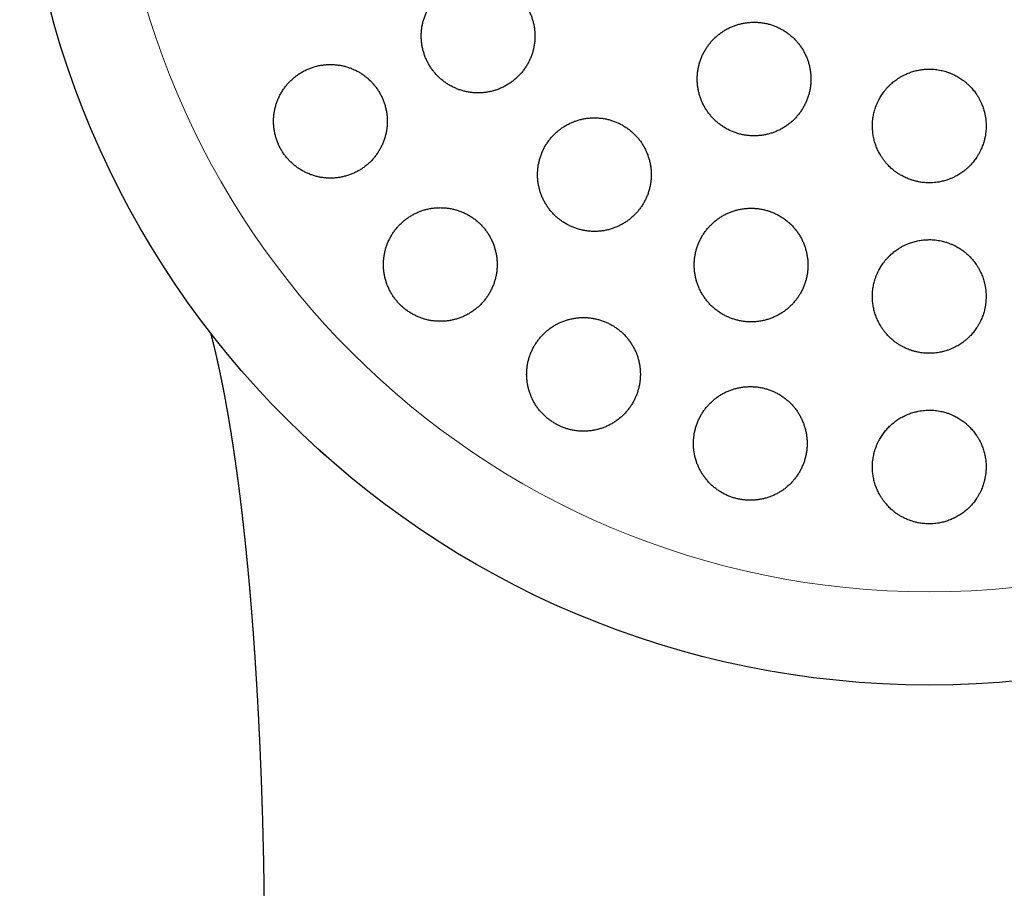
# Model space of a CAD drawing. Header units: millimetres. Extents: x 8 to 303, y 12 to 424.
# Tile 66 of 78: x 149 to 166, y 388 to 404. Entities that reach past the tile are written whole.
import ezdxf

# ---------------------------------------------------------------- set-up
doc = ezdxf.new("R2010")
doc.units = ezdxf.units.MM

msp = doc.modelspace()

# ---------------------------------------------------------------- linework, layer by layer
at = {"color": 7, "linetype": 'Continuous', "lineweight": 30}
msp.add_circle((164.984, 408.075), 16, dxfattribs=at)
at = {"color": 252, "linetype": 'Continuous', "lineweight": 0}
msp.add_arc((164.984, 408.075), 14.361, 90, 0, dxfattribs=at)
at = {"color": 7, "linetype": 'Continuous', "lineweight": 30}
for points, knots in [([(157.047, 404.493), (157.025, 404.492), (156.98, 404.491), (156.912, 404.484), (156.845, 404.473), (156.779, 404.457), (156.714, 404.437), (156.651, 404.412), (156.59, 404.383), (156.531, 404.35), (156.474, 404.313), (156.419, 404.272), (156.368, 404.228), (156.32, 404.18), (156.275, 404.129), (156.233, 404.075), (156.196, 404.018), (156.162, 403.959), (156.133, 403.898), (156.107, 403.835), (156.086, 403.77), (156.069, 403.704), (156.057, 403.638), (156.05, 403.57), (156.047, 403.502), (156.048, 403.435), (156.055, 403.367), (156.065, 403.301), (156.081, 403.235), (156.1, 403.17), (156.124, 403.107), (156.152, 403.046), (156.184, 402.987), (156.22, 402.93), (156.26, 402.876), (156.303, 402.824), (156.349, 402.776), (156.399, 402.731), (156.451, 402.689), (156.506, 402.651), (156.564, 402.617), (156.624, 402.586), (156.685, 402.56), (156.749, 402.538), (156.813, 402.52), (156.879, 402.506), (156.945, 402.497), (157.012, 402.493), (157.08, 402.493), (157.147, 402.497), (157.214, 402.506), (157.28, 402.519), (157.345, 402.537), (157.409, 402.56), (157.471, 402.586), (157.532, 402.617), (157.59, 402.652), (157.645, 402.69), (157.698, 402.733), (157.749, 402.779), (157.796, 402.828), (157.839, 402.88), (157.879, 402.935), (157.914, 402.993), (157.946, 403.053), (157.974, 403.115), (157.998, 403.179), (158.017, 403.244), (158.031, 403.31), (158.042, 403.378), (158.047, 403.445), (158.048, 403.513), (158.044, 403.581), (158.036, 403.648), (158.023, 403.714), (158.006, 403.779), (157.985, 403.843), (157.959, 403.906), (157.929, 403.966), (157.895, 404.024), (157.858, 404.08), (157.817, 404.133), (157.772, 404.183), (157.724, 404.23), (157.673, 404.273), (157.62, 404.314), (157.564, 404.35), (157.505, 404.383), (157.444, 404.411), (157.382, 404.436), (157.318, 404.456), (157.252, 404.472), (157.185, 404.484), (157.116, 404.491), (157.07, 404.492), (157.047, 404.493)], [0, 0, 0, 0, 0.010803, 0.021643, 0.032496, 0.043336, 0.054139, 0.064941, 0.07578, 0.086631, 0.09747, 0.108272, 0.119093, 0.12995, 0.140821, 0.151678, 0.162499, 0.173299, 0.184137, 0.194988, 0.205826, 0.216626, 0.227369, 0.238149, 0.248941, 0.25972, 0.270463, 0.281135, 0.291844, 0.302565, 0.313274, 0.323946, 0.334566, 0.345223, 0.355893, 0.36655, 0.37717, 0.387781, 0.398427, 0.409086, 0.419733, 0.430344, 0.440989, 0.451671, 0.462365, 0.473046, 0.483692, 0.494403, 0.505149, 0.515909, 0.526655, 0.537366, 0.548144, 0.558958, 0.569784, 0.580598, 0.591376, 0.602193, 0.613047, 0.623914, 0.634768, 0.645585, 0.656397, 0.667246, 0.678107, 0.688956, 0.699767, 0.71053, 0.721331, 0.732144, 0.742944, 0.753707, 0.7644, 0.77513, 0.785873, 0.796603, 0.807296, 0.817929, 0.828599, 0.839281, 0.84995, 0.860584, 0.871193, 0.881838, 0.892495, 0.90314, 0.913749, 0.92438, 0.935047, 0.945725, 0.956392, 0.967023, 0.978011, 0.989012, 1, 1, 1, 1]), ([(161.902, 403.737), (161.879, 403.736), (161.834, 403.735), (161.767, 403.728), (161.7, 403.717), (161.635, 403.701), (161.57, 403.681), (161.508, 403.657), (161.446, 403.628), (161.387, 403.595), (161.331, 403.559), (161.277, 403.518), (161.225, 403.474), (161.177, 403.427), (161.132, 403.376), (161.091, 403.323), (161.053, 403.267), (161.019, 403.209), (160.989, 403.148), (160.964, 403.085), (160.942, 403.021), (160.925, 402.955), (160.913, 402.889), (160.905, 402.822), (160.901, 402.754), (160.902, 402.686), (160.908, 402.619), (160.918, 402.552), (160.933, 402.486), (160.952, 402.421), (160.976, 402.357), (161.003, 402.296), (161.035, 402.236), (161.071, 402.179), (161.111, 402.124), (161.154, 402.072), (161.2, 402.023), (161.25, 401.977), (161.302, 401.935), (161.358, 401.897), (161.416, 401.862), (161.476, 401.831), (161.537, 401.805), (161.601, 401.782), (161.666, 401.764), (161.732, 401.751), (161.798, 401.741), (161.865, 401.737), (161.933, 401.737), (162, 401.741), (162.067, 401.75), (162.133, 401.763), (162.197, 401.781), (162.261, 401.803), (162.323, 401.829), (162.383, 401.86), (162.441, 401.894), (162.497, 401.932), (162.55, 401.974), (162.6, 402.02), (162.646, 402.068), (162.69, 402.12), (162.73, 402.175), (162.766, 402.232), (162.798, 402.291), (162.826, 402.353), (162.85, 402.416), (162.869, 402.481), (162.884, 402.547), (162.895, 402.614), (162.901, 402.682), (162.902, 402.749), (162.899, 402.817), (162.891, 402.884), (162.879, 402.951), (162.862, 403.016), (162.841, 403.081), (162.816, 403.143), (162.786, 403.204), (162.753, 403.263), (162.715, 403.319), (162.674, 403.373), (162.63, 403.423), (162.582, 403.471), (162.531, 403.515), (162.477, 403.556), (162.42, 403.593), (162.362, 403.625), (162.301, 403.654), (162.238, 403.679), (162.174, 403.7), (162.108, 403.716), (162.04, 403.728), (161.971, 403.735), (161.925, 403.736), (161.902, 403.737)], [0, 0, 0, 0, 0.010714, 0.021465, 0.032228, 0.042979, 0.053693, 0.064406, 0.075156, 0.085918, 0.096667, 0.10738, 0.118116, 0.128888, 0.139673, 0.150445, 0.161181, 0.171939, 0.182734, 0.193541, 0.204335, 0.215093, 0.225854, 0.236651, 0.247461, 0.258259, 0.26902, 0.279763, 0.290543, 0.301336, 0.312116, 0.322859, 0.333573, 0.344322, 0.355085, 0.365835, 0.376548, 0.387231, 0.397951, 0.408684, 0.419404, 0.430087, 0.440755, 0.451458, 0.462175, 0.472879, 0.483546, 0.494218, 0.504926, 0.515647, 0.526356, 0.537028, 0.547723, 0.558454, 0.569198, 0.579929, 0.590624, 0.601351, 0.612114, 0.622889, 0.633652, 0.644379, 0.655132, 0.665921, 0.676723, 0.687512, 0.698265, 0.709027, 0.719826, 0.730638, 0.741437, 0.752199, 0.762949, 0.773737, 0.784537, 0.795324, 0.806075, 0.816798, 0.827558, 0.83833, 0.84909, 0.859813, 0.870505, 0.881233, 0.891974, 0.902702, 0.913394, 0.924064, 0.934771, 0.945491, 0.956198, 0.966868, 0.977908, 0.988961, 1, 1, 1, 1]), ([(154.449, 402.993), (154.427, 402.992), (154.381, 402.991), (154.313, 402.984), (154.246, 402.973), (154.18, 402.957), (154.115, 402.936), (154.052, 402.911), (153.99, 402.882), (153.931, 402.848), (153.874, 402.811), (153.819, 402.77), (153.768, 402.725), (153.719, 402.677), (153.674, 402.626), (153.633, 402.571), (153.595, 402.514), (153.562, 402.455), (153.532, 402.393), (153.507, 402.329), (153.486, 402.264), (153.47, 402.198), (153.458, 402.131), (153.451, 402.063), (153.449, 401.995), (153.451, 401.927), (153.458, 401.86), (153.469, 401.793), (153.485, 401.728), (153.505, 401.663), (153.529, 401.6), (153.557, 401.539), (153.59, 401.481), (153.626, 401.425), (153.666, 401.371), (153.709, 401.32), (153.755, 401.272), (153.805, 401.227), (153.857, 401.186), (153.912, 401.149), (153.97, 401.115), (154.029, 401.085), (154.09, 401.059), (154.154, 401.037), (154.218, 401.019), (154.283, 401.006), (154.35, 400.997), (154.417, 400.993), (154.484, 400.993), (154.551, 400.997), (154.618, 401.006), (154.684, 401.02), (154.749, 401.038), (154.813, 401.06), (154.875, 401.087), (154.936, 401.118), (154.994, 401.153), (155.05, 401.192), (155.103, 401.235), (155.153, 401.281), (155.2, 401.331), (155.243, 401.383), (155.283, 401.439), (155.319, 401.497), (155.351, 401.558), (155.378, 401.621), (155.402, 401.685), (155.42, 401.75), (155.435, 401.817), (155.444, 401.885), (155.449, 401.953), (155.45, 402.02), (155.446, 402.088), (155.437, 402.155), (155.424, 402.221), (155.406, 402.287), (155.384, 402.35), (155.358, 402.412), (155.328, 402.472), (155.294, 402.53), (155.256, 402.585), (155.215, 402.638), (155.17, 402.687), (155.122, 402.734), (155.071, 402.777), (155.018, 402.817), (154.962, 402.853), (154.903, 402.885), (154.843, 402.913), (154.781, 402.937), (154.717, 402.957), (154.652, 402.973), (154.585, 402.984), (154.517, 402.991), (154.472, 402.992), (154.449, 402.993)], [0, 0, 0, 0, 0.010872, 0.021781, 0.032702, 0.043612, 0.054484, 0.065353, 0.07626, 0.08718, 0.098086, 0.108956, 0.119859, 0.1308, 0.141753, 0.152694, 0.163597, 0.174464, 0.185369, 0.196287, 0.207191, 0.218058, 0.228821, 0.239621, 0.250434, 0.261234, 0.271997, 0.282634, 0.293309, 0.303995, 0.31467, 0.325307, 0.335854, 0.346438, 0.357034, 0.367618, 0.378166, 0.388697, 0.399264, 0.409843, 0.420411, 0.430942, 0.441537, 0.452166, 0.462809, 0.473439, 0.484034, 0.494743, 0.505488, 0.516245, 0.526991, 0.537701, 0.548528, 0.559392, 0.570268, 0.581132, 0.59196, 0.602857, 0.613792, 0.624739, 0.635673, 0.64657, 0.657457, 0.668382, 0.679319, 0.690243, 0.701129, 0.711928, 0.722765, 0.733615, 0.744452, 0.75525, 0.765925, 0.776637, 0.787362, 0.798073, 0.808748, 0.819317, 0.829923, 0.840541, 0.851147, 0.861716, 0.872245, 0.882809, 0.893385, 0.90395, 0.914479, 0.925046, 0.93565, 0.946265, 0.956869, 0.967437, 0.978287, 0.98915, 1, 1, 1, 1]), ([(164.984, 402.911), (164.956, 402.91), (164.901, 402.909), (164.832, 402.9), (164.777, 402.89), (164.735, 402.88), (164.694, 402.868), (164.641, 402.851), (164.584, 402.829), (164.526, 402.801), (164.477, 402.773), (164.433, 402.746), (164.394, 402.719), (164.35, 402.685), (164.304, 402.645), (164.258, 402.6), (164.22, 402.558), (164.188, 402.517), (164.16, 402.479), (164.129, 402.432), (164.099, 402.38), (164.071, 402.321), (164.049, 402.269), (164.032, 402.22), (164.019, 402.175), (164.005, 402.12), (163.994, 402.061), (163.987, 401.996), (163.983, 401.94), (163.983, 401.888), (163.986, 401.84), (163.991, 401.784), (164.002, 401.715), (164.018, 401.647), (164.035, 401.593), (164.05, 401.553), (164.066, 401.513), (164.089, 401.462), (164.118, 401.408), (164.153, 401.353), (164.186, 401.307), (164.218, 401.266), (164.25, 401.231), (164.289, 401.19), (164.334, 401.149), (164.385, 401.109), (164.431, 401.077), (164.476, 401.049), (164.517, 401.026), (164.567, 401.001), (164.623, 400.977), (164.685, 400.956), (164.739, 400.941), (164.79, 400.929), (164.836, 400.921), (164.892, 400.914), (164.953, 400.911), (165.018, 400.911), (165.074, 400.914), (165.125, 400.921), (165.171, 400.928), (165.226, 400.94), (165.285, 400.956), (165.346, 400.978), (165.397, 401), (165.444, 401.023), (165.485, 401.045), (165.533, 401.075), (165.583, 401.109), (165.633, 401.15), (165.675, 401.188), (165.711, 401.224), (165.743, 401.259), (165.778, 401.303), (165.814, 401.352), (165.848, 401.407), (165.875, 401.457), (165.897, 401.503), (165.915, 401.547), (165.935, 401.6), (165.952, 401.658), (165.966, 401.722), (165.975, 401.777), (165.981, 401.829), (165.983, 401.876), (165.984, 401.932), (165.981, 401.993), (165.973, 402.058), (165.963, 402.114), (165.951, 402.164), (165.938, 402.21), (165.92, 402.263), (165.897, 402.32), (165.868, 402.378), (165.84, 402.427), (165.812, 402.471), (165.785, 402.51), (165.75, 402.554), (165.71, 402.6), (165.663, 402.645), (165.62, 402.683), (165.579, 402.714), (165.541, 402.742), (165.493, 402.772), (165.44, 402.802), (165.381, 402.829), (165.329, 402.85), (165.28, 402.867), (165.234, 402.879), (165.189, 402.89), (165.141, 402.899), (165.089, 402.906), (165.036, 402.91), (165.001, 402.911), (164.984, 402.911)], [0, 0, 0, 0, 0.013134, 0.02636, 0.033118, 0.039876, 0.046684, 0.053492, 0.066627, 0.075538, 0.084457, 0.093368, 0.100176, 0.106983, 0.120135, 0.129059, 0.137989, 0.146913, 0.153729, 0.160545, 0.173735, 0.182683, 0.19164, 0.200588, 0.207424, 0.214259, 0.227484, 0.236457, 0.245437, 0.25441, 0.261264, 0.268118, 0.28136, 0.294694, 0.301508, 0.308321, 0.315185, 0.322049, 0.335282, 0.344262, 0.353249, 0.362228, 0.369089, 0.375949, 0.389152, 0.398111, 0.407077, 0.416037, 0.422881, 0.429726, 0.44289, 0.451823, 0.460763, 0.469696, 0.47652, 0.483345, 0.496479, 0.50539, 0.51431, 0.523221, 0.530029, 0.536837, 0.549963, 0.558869, 0.567782, 0.576688, 0.583491, 0.590293, 0.603436, 0.612353, 0.621277, 0.630194, 0.637005, 0.643816, 0.656994, 0.665935, 0.674883, 0.683823, 0.690652, 0.697481, 0.710697, 0.719663, 0.728637, 0.737603, 0.744452, 0.751301, 0.76454, 0.773523, 0.782514, 0.791497, 0.798359, 0.805221, 0.81846, 0.827443, 0.836433, 0.845416, 0.852279, 0.859142, 0.872356, 0.881322, 0.890296, 0.899263, 0.906114, 0.912964, 0.92614, 0.935081, 0.944029, 0.95297, 0.959801, 0.966631, 0.974916, 0.983258, 0.9916, 1, 1, 1, 1]), ([(159.093, 402.055), (159.071, 402.054), (159.026, 402.053), (158.958, 402.046), (158.891, 402.035), (158.826, 402.019), (158.761, 401.999), (158.698, 401.974), (158.637, 401.945), (158.578, 401.913), (158.521, 401.876), (158.467, 401.836), (158.416, 401.791), (158.368, 401.744), (158.323, 401.693), (158.281, 401.639), (158.243, 401.583), (158.209, 401.524), (158.18, 401.463), (158.154, 401.4), (158.133, 401.336), (158.116, 401.27), (158.103, 401.203), (158.096, 401.135), (158.093, 401.067), (158.094, 400.999), (158.1, 400.932), (158.111, 400.865), (158.126, 400.799), (158.145, 400.734), (158.169, 400.67), (158.197, 400.609), (158.23, 400.549), (158.266, 400.492), (158.305, 400.438), (158.349, 400.386), (158.395, 400.337), (158.445, 400.292), (158.498, 400.251), (158.553, 400.212), (158.611, 400.178), (158.671, 400.148), (158.732, 400.121), (158.796, 400.099), (158.86, 400.082), (158.926, 400.068), (158.992, 400.059), (159.059, 400.055), (159.126, 400.055), (159.193, 400.059), (159.26, 400.068), (159.325, 400.081), (159.39, 400.099), (159.454, 400.121), (159.516, 400.148), (159.576, 400.178), (159.634, 400.213), (159.689, 400.251), (159.742, 400.293), (159.792, 400.339), (159.839, 400.388), (159.883, 400.44), (159.922, 400.495), (159.958, 400.552), (159.991, 400.612), (160.019, 400.674), (160.042, 400.738), (160.062, 400.803), (160.076, 400.869), (160.087, 400.936), (160.093, 401.004), (160.094, 401.072), (160.09, 401.14), (160.082, 401.207), (160.07, 401.274), (160.052, 401.34), (160.031, 401.404), (160.005, 401.467), (159.975, 401.527), (159.941, 401.586), (159.904, 401.642), (159.862, 401.695), (159.818, 401.745), (159.77, 401.792), (159.718, 401.836), (159.665, 401.876), (159.608, 401.913), (159.55, 401.945), (159.489, 401.974), (159.426, 401.998), (159.362, 402.019), (159.297, 402.035), (159.23, 402.046), (159.162, 402.053), (159.116, 402.054), (159.093, 402.055)], [0, 0, 0, 0, 0.010749, 0.021534, 0.032333, 0.043119, 0.053868, 0.064615, 0.075398, 0.086193, 0.096976, 0.107723, 0.118515, 0.129343, 0.140184, 0.151013, 0.161804, 0.172625, 0.183482, 0.194352, 0.20521, 0.21603, 0.226832, 0.237672, 0.248524, 0.259364, 0.270166, 0.280911, 0.291693, 0.302488, 0.31327, 0.324015, 0.33469, 0.345401, 0.356125, 0.366836, 0.377511, 0.388133, 0.398791, 0.409462, 0.42012, 0.430742, 0.441352, 0.451998, 0.462656, 0.473303, 0.483913, 0.494556, 0.505236, 0.515928, 0.526607, 0.537251, 0.547959, 0.558703, 0.569459, 0.580204, 0.590912, 0.601687, 0.612499, 0.623323, 0.634135, 0.644911, 0.655727, 0.66658, 0.677446, 0.6883, 0.699116, 0.709929, 0.720779, 0.731641, 0.742491, 0.753304, 0.764069, 0.774872, 0.785687, 0.79649, 0.807255, 0.817951, 0.828684, 0.839429, 0.850162, 0.860857, 0.871492, 0.882164, 0.892848, 0.903519, 0.914154, 0.924763, 0.935408, 0.946066, 0.956711, 0.96732, 0.978209, 0.989111, 1, 1, 1, 1]), ([(156.382, 400.474), (156.36, 400.473), (156.315, 400.472), (156.247, 400.465), (156.18, 400.454), (156.114, 400.438), (156.049, 400.417), (155.986, 400.392), (155.925, 400.363), (155.866, 400.33), (155.809, 400.294), (155.755, 400.253), (155.703, 400.209), (155.655, 400.161), (155.61, 400.109), (155.568, 400.055), (155.531, 399.999), (155.497, 399.939), (155.467, 399.878), (155.442, 399.814), (155.42, 399.749), (155.404, 399.683), (155.392, 399.616), (155.385, 399.548), (155.382, 399.479), (155.384, 399.411), (155.39, 399.343), (155.401, 399.276), (155.417, 399.21), (155.437, 399.145), (155.462, 399.082), (155.49, 399.021), (155.523, 398.962), (155.559, 398.905), (155.599, 398.851), (155.643, 398.8), (155.69, 398.752), (155.739, 398.707), (155.792, 398.666), (155.847, 398.628), (155.905, 398.594), (155.964, 398.564), (156.026, 398.539), (156.089, 398.517), (156.153, 398.5), (156.218, 398.486), (156.284, 398.478), (156.351, 398.473), (156.418, 398.474), (156.485, 398.478), (156.551, 398.487), (156.616, 398.501), (156.681, 398.518), (156.745, 398.541), (156.807, 398.567), (156.867, 398.598), (156.925, 398.632), (156.98, 398.671), (157.033, 398.714), (157.084, 398.76), (157.13, 398.809), (157.174, 398.861), (157.214, 398.916), (157.25, 398.974), (157.282, 399.035), (157.31, 399.097), (157.333, 399.161), (157.352, 399.227), (157.367, 399.294), (157.377, 399.362), (157.382, 399.43), (157.383, 399.498), (157.379, 399.566), (157.37, 399.633), (157.357, 399.7), (157.339, 399.766), (157.318, 399.83), (157.291, 399.893), (157.261, 399.953), (157.227, 400.011), (157.189, 400.067), (157.147, 400.119), (157.102, 400.169), (157.054, 400.216), (157.003, 400.259), (156.949, 400.299), (156.893, 400.335), (156.834, 400.367), (156.774, 400.395), (156.711, 400.419), (156.648, 400.438), (156.583, 400.454), (156.517, 400.465), (156.45, 400.472), (156.405, 400.473), (156.382, 400.474)], [0, 0, 0, 0, 0.010804, 0.021645, 0.032499, 0.043341, 0.054146, 0.064947, 0.075784, 0.086633, 0.097471, 0.108272, 0.119144, 0.130054, 0.140976, 0.151885, 0.162758, 0.17366, 0.1846, 0.195553, 0.206493, 0.217395, 0.228244, 0.23913, 0.25003, 0.260916, 0.271764, 0.282499, 0.293271, 0.304056, 0.314828, 0.325563, 0.336175, 0.346825, 0.357487, 0.368136, 0.378749, 0.389286, 0.399859, 0.410444, 0.421017, 0.431554, 0.442093, 0.452667, 0.463254, 0.473829, 0.484368, 0.494985, 0.505637, 0.516302, 0.526955, 0.537572, 0.548309, 0.559082, 0.569867, 0.580641, 0.591378, 0.602227, 0.613112, 0.62401, 0.634895, 0.645744, 0.656646, 0.667586, 0.678538, 0.689478, 0.70038, 0.711253, 0.722164, 0.733088, 0.743998, 0.75487, 0.765644, 0.776454, 0.787278, 0.798088, 0.808861, 0.819508, 0.830193, 0.840891, 0.851576, 0.862223, 0.872777, 0.883367, 0.893969, 0.904559, 0.915113, 0.925643, 0.936209, 0.946787, 0.957354, 0.967884, 0.978585, 0.989299, 1, 1, 1, 1]), ([(161.849, 400.464), (161.827, 400.463), (161.782, 400.462), (161.715, 400.455), (161.648, 400.444), (161.583, 400.428), (161.519, 400.408), (161.456, 400.384), (161.395, 400.355), (161.336, 400.323), (161.28, 400.286), (161.226, 400.246), (161.174, 400.202), (161.126, 400.155), (161.081, 400.105), (161.04, 400.052), (161.002, 399.996), (160.968, 399.937), (160.938, 399.877), (160.912, 399.814), (160.89, 399.75), (160.873, 399.684), (160.861, 399.618), (160.852, 399.55), (160.849, 399.482), (160.85, 399.414), (160.855, 399.346), (160.866, 399.279), (160.881, 399.213), (160.9, 399.148), (160.924, 399.084), (160.951, 399.022), (160.983, 398.962), (161.019, 398.905), (161.059, 398.85), (161.103, 398.797), (161.149, 398.748), (161.199, 398.703), (161.252, 398.661), (161.307, 398.622), (161.365, 398.588), (161.425, 398.557), (161.487, 398.531), (161.551, 398.509), (161.615, 398.491), (161.681, 398.477), (161.748, 398.468), (161.814, 398.463), (161.881, 398.463), (161.948, 398.468), (162.015, 398.477), (162.08, 398.49), (162.145, 398.508), (162.208, 398.53), (162.27, 398.556), (162.33, 398.586), (162.388, 398.62), (162.443, 398.658), (162.496, 398.7), (162.546, 398.745), (162.593, 398.794), (162.636, 398.845), (162.676, 398.9), (162.712, 398.957), (162.745, 399.016), (162.773, 399.078), (162.797, 399.141), (162.816, 399.206), (162.832, 399.272), (162.842, 399.339), (162.848, 399.407), (162.85, 399.475), (162.847, 399.543), (162.839, 399.61), (162.827, 399.677), (162.81, 399.743), (162.789, 399.808), (162.763, 399.871), (162.734, 399.932), (162.7, 399.991), (162.662, 400.047), (162.621, 400.101), (162.576, 400.152), (162.528, 400.199), (162.477, 400.243), (162.423, 400.284), (162.366, 400.321), (162.307, 400.353), (162.246, 400.382), (162.184, 400.407), (162.12, 400.427), (162.054, 400.443), (161.987, 400.455), (161.918, 400.462), (161.872, 400.463), (161.849, 400.464)], [0, 0, 0, 0, 0.010679, 0.021394, 0.032123, 0.042838, 0.053517, 0.064194, 0.074907, 0.085632, 0.096345, 0.107022, 0.117748, 0.128511, 0.139286, 0.150049, 0.160776, 0.171565, 0.182392, 0.19323, 0.204056, 0.214846, 0.225666, 0.236523, 0.247393, 0.25825, 0.26907, 0.279874, 0.290716, 0.30157, 0.312411, 0.323215, 0.333963, 0.344748, 0.355546, 0.366332, 0.37708, 0.387757, 0.398472, 0.409199, 0.419913, 0.43059, 0.441214, 0.451874, 0.462546, 0.473206, 0.483829, 0.494439, 0.505085, 0.515742, 0.526388, 0.536998, 0.547639, 0.558316, 0.569006, 0.579683, 0.590325, 0.601029, 0.61177, 0.622523, 0.633264, 0.643969, 0.654742, 0.665551, 0.676373, 0.687182, 0.697955, 0.70877, 0.719623, 0.730488, 0.74134, 0.752155, 0.762969, 0.773821, 0.784684, 0.795535, 0.806349, 0.817117, 0.827923, 0.838741, 0.849546, 0.860314, 0.871013, 0.881749, 0.892498, 0.903234, 0.913933, 0.92457, 0.935243, 0.945929, 0.956603, 0.96724, 0.978156, 0.989084, 1, 1, 1, 1]), ([(164.984, 399.911), (164.956, 399.91), (164.901, 399.909), (164.832, 399.9), (164.777, 399.89), (164.736, 399.88), (164.695, 399.869), (164.642, 399.851), (164.585, 399.829), (164.527, 399.801), (164.478, 399.774), (164.434, 399.747), (164.396, 399.72), (164.351, 399.686), (164.305, 399.647), (164.259, 399.601), (164.222, 399.56), (164.19, 399.52), (164.162, 399.482), (164.131, 399.435), (164.101, 399.383), (164.072, 399.324), (164.051, 399.272), (164.033, 399.224), (164.02, 399.178), (164.006, 399.124), (163.994, 399.064), (163.987, 398.999), (163.984, 398.943), (163.983, 398.891), (163.986, 398.843), (163.991, 398.787), (163.999, 398.731), (164.011, 398.677), (164.022, 398.636), (164.034, 398.595), (164.049, 398.555), (164.065, 398.515), (164.089, 398.463), (164.118, 398.409), (164.152, 398.354), (164.185, 398.308), (164.218, 398.267), (164.25, 398.231), (164.289, 398.19), (164.334, 398.149), (164.385, 398.109), (164.432, 398.076), (164.476, 398.049), (164.518, 398.026), (164.568, 398.001), (164.624, 397.977), (164.685, 397.956), (164.74, 397.941), (164.79, 397.929), (164.837, 397.921), (164.893, 397.914), (164.953, 397.911), (165.018, 397.911), (165.074, 397.914), (165.125, 397.921), (165.171, 397.928), (165.226, 397.94), (165.284, 397.956), (165.345, 397.978), (165.396, 398), (165.443, 398.022), (165.484, 398.045), (165.532, 398.074), (165.581, 398.108), (165.632, 398.149), (165.673, 398.186), (165.709, 398.222), (165.741, 398.257), (165.776, 398.301), (165.812, 398.349), (165.846, 398.405), (165.873, 398.454), (165.896, 398.5), (165.914, 398.544), (165.934, 398.596), (165.951, 398.655), (165.965, 398.718), (165.975, 398.774), (165.98, 398.826), (165.983, 398.873), (165.984, 398.929), (165.981, 398.99), (165.974, 399.055), (165.964, 399.111), (165.952, 399.162), (165.939, 399.208), (165.921, 399.261), (165.898, 399.318), (165.869, 399.377), (165.841, 399.426), (165.813, 399.47), (165.785, 399.509), (165.75, 399.554), (165.71, 399.6), (165.663, 399.645), (165.62, 399.683), (165.579, 399.715), (165.54, 399.742), (165.493, 399.772), (165.439, 399.802), (165.38, 399.829), (165.328, 399.85), (165.279, 399.867), (165.233, 399.88), (165.188, 399.89), (165.14, 399.899), (165.088, 399.906), (165.036, 399.91), (165.001, 399.911), (164.984, 399.911)], [0, 0, 0, 0, 0.0130743, 0.0262396, 0.0329673, 0.039695, 0.0464722, 0.0532495, 0.0663237, 0.0751942, 0.0840716, 0.0929421, 0.0997174, 0.1064927, 0.119607, 0.1285036, 0.1374073, 0.146304, 0.1530984, 0.1598928, 0.1730898, 0.1820426, 0.1910025, 0.1999553, 0.2067928, 0.2136302, 0.2269047, 0.2359108, 0.2449241, 0.2539303, 0.2608093, 0.2676883, 0.281001, 0.2877051, 0.2944092, 0.3012595, 0.3081098, 0.3150108, 0.3219117, 0.335206, 0.3442278, 0.3532569, 0.3622787, 0.3691719, 0.3760651, 0.3892918, 0.3982683, 0.4072519, 0.4162284, 0.4230873, 0.4299462, 0.4430864, 0.4520039, 0.4609285, 0.469846, 0.4766594, 0.4834728, 0.4965463, 0.5054175, 0.5142957, 0.5231668, 0.5299439, 0.5367209, 0.5497762, 0.5586339, 0.5674985, 0.5763562, 0.5831218, 0.5898874, 0.6029805, 0.6118629, 0.6207523, 0.6296347, 0.6364184, 0.6432021, 0.6563724, 0.6653069, 0.6742485, 0.6831831, 0.6900065, 0.6968299, 0.7100836, 0.7190753, 0.728074, 0.7370657, 0.7439334, 0.750801, 0.7641078, 0.7731367, 0.7821728, 0.7912017, 0.7980988, 0.804996, 0.818302, 0.8273315, 0.8363682, 0.8453976, 0.8522964, 0.8591951, 0.8724462, 0.8814391, 0.8904393, 0.8994322, 0.9063036, 0.9131751, 0.9263417, 0.9352772, 0.9442199, 0.9531554, 0.9599828, 0.9668103, 0.9750503, 0.9833475, 0.9916448, 1, 1, 1, 1]), ([(158.902, 398.541), (158.879, 398.54), (158.834, 398.539), (158.767, 398.532), (158.7, 398.521), (158.634, 398.505), (158.57, 398.485), (158.507, 398.46), (158.446, 398.432), (158.387, 398.399), (158.331, 398.363), (158.277, 398.322), (158.226, 398.278), (158.177, 398.231), (158.132, 398.18), (158.091, 398.127), (158.053, 398.071), (158.019, 398.012), (157.989, 397.951), (157.963, 397.887), (157.942, 397.823), (157.924, 397.757), (157.912, 397.69), (157.904, 397.622), (157.901, 397.553), (157.902, 397.485), (157.909, 397.417), (157.919, 397.349), (157.935, 397.283), (157.955, 397.217), (157.979, 397.153), (158.007, 397.092), (158.04, 397.032), (158.076, 396.975), (158.116, 396.92), (158.16, 396.869), (158.207, 396.82), (158.257, 396.775), (158.31, 396.734), (158.365, 396.696), (158.423, 396.662), (158.483, 396.632), (158.545, 396.606), (158.608, 396.584), (158.672, 396.567), (158.738, 396.553), (158.804, 396.545), (158.87, 396.54), (158.937, 396.541), (159.003, 396.545), (159.069, 396.554), (159.135, 396.567), (159.199, 396.585), (159.262, 396.607), (159.324, 396.633), (159.384, 396.664), (159.441, 396.698), (159.497, 396.736), (159.549, 396.778), (159.599, 396.823), (159.646, 396.872), (159.69, 396.924), (159.73, 396.978), (159.766, 397.036), (159.798, 397.096), (159.826, 397.158), (159.85, 397.222), (159.87, 397.287), (159.885, 397.354), (159.895, 397.422), (159.901, 397.49), (159.902, 397.558), (159.899, 397.626), (159.89, 397.694), (159.878, 397.761), (159.86, 397.828), (159.839, 397.892), (159.813, 397.955), (159.782, 398.016), (159.748, 398.074), (159.71, 398.131), (159.668, 398.184), (159.623, 398.234), (159.575, 398.281), (159.523, 398.325), (159.469, 398.365), (159.413, 398.401), (159.354, 398.433), (159.293, 398.461), (159.231, 398.485), (159.167, 398.505), (159.102, 398.521), (159.036, 398.532), (158.969, 398.539), (158.924, 398.54), (158.902, 398.541)], [0, 0, 0, 0, 0.0107134, 0.0214635, 0.0322264, 0.0429772, 0.053691, 0.0644002, 0.0751452, 0.0859028, 0.0966483, 0.1073579, 0.1181569, 0.1289922, 0.1398399, 0.1506754, 0.1614746, 0.1723604, 0.1832834, 0.1942189, 0.2051418, 0.2160275, 0.2269253, 0.237861, 0.2488092, 0.2597443, 0.2706417, 0.2814697, 0.2923356, 0.3032141, 0.3140794, 0.3249068, 0.3356143, 0.3463592, 0.3571166, 0.3678611, 0.3785682, 0.3891594, 0.3997871, 0.4104272, 0.4210549, 0.431646, 0.4421763, 0.4527425, 0.4633209, 0.4738874, 0.4844179, 0.4949679, 0.5055533, 0.5161509, 0.5267368, 0.5372873, 0.5479278, 0.5586037, 0.569292, 0.5799685, 0.5906095, 0.6013729, 0.6121724, 0.6229842, 0.633784, 0.6445477, 0.655414, 0.6663172, 0.6772329, 0.688136, 0.6990022, 0.7099055, 0.7208464, 0.7317999, 0.7427404, 0.7536433, 0.7644998, 0.7753943, 0.7863012, 0.7971951, 0.808051, 0.8187976, 0.8295817, 0.8403784, 0.851162, 0.8619081, 0.8725316, 0.8831919, 0.8938647, 0.9045248, 0.9151481, 0.92569, 0.936268, 0.9468583, 0.9574365, 0.9679786, 0.9786482, 0.9893303, 1, 1, 1, 1]), ([(152.339, 398.272), (152.341, 398.267), (152.344, 398.256), (152.348, 398.239), (152.353, 398.219), (152.357, 398.205), (152.36, 398.193), (152.362, 398.187), (152.363, 398.182), (152.364, 398.176), (152.366, 398.169), (152.368, 398.162), (152.37, 398.154), (152.372, 398.148), (152.373, 398.142), (152.375, 398.136), (152.376, 398.131), (152.377, 398.125), (152.379, 398.118), (152.381, 398.11), (152.383, 398.103), (152.385, 398.095), (152.387, 398.088), (152.389, 398.081), (152.391, 398.07), (152.394, 398.057), (152.398, 398.043), (152.401, 398.029), (152.405, 398.015), (152.409, 397.999), (152.412, 397.984), (152.415, 397.974), (152.417, 397.966), (152.418, 397.958), (152.42, 397.95), (152.422, 397.942), (152.424, 397.936), (152.425, 397.929), (152.427, 397.922), (152.429, 397.912), (152.432, 397.899), (152.435, 397.887), (152.437, 397.877), (152.439, 397.871), (152.44, 397.865), (152.442, 397.859), (152.443, 397.853), (152.445, 397.845), (152.447, 397.836), (152.449, 397.825), (152.452, 397.815), (152.454, 397.806), (152.455, 397.799), (152.457, 397.79), (152.459, 397.781), (152.461, 397.772), (152.463, 397.763), (152.465, 397.754), (152.467, 397.745), (152.469, 397.736), (152.472, 397.725), (152.474, 397.713), (152.477, 397.701), (152.479, 397.691), (152.481, 397.681), (152.483, 397.672), (152.485, 397.663), (152.487, 397.654), (152.489, 397.644), (152.492, 397.634), (152.493, 397.625), (152.495, 397.618), (152.496, 397.611), (152.498, 397.603), (152.5, 397.593), (152.502, 397.582), (152.505, 397.572), (152.507, 397.563), (152.508, 397.555), (152.51, 397.545), (152.513, 397.53), (152.517, 397.511), (152.521, 397.492), (152.525, 397.475), (152.529, 397.456), (152.533, 397.436), (152.536, 397.418), (152.54, 397.401), (152.543, 397.386), (152.546, 397.37), (152.549, 397.356), (152.551, 397.343), (152.554, 397.329), (152.557, 397.314), (152.56, 397.299), (152.563, 397.285), (152.565, 397.275), (152.567, 397.264), (152.569, 397.253), (152.571, 397.241), (152.574, 397.228), (152.577, 397.212), (152.58, 397.192), (152.585, 397.167), (152.59, 397.142), (152.595, 397.117), (152.599, 397.091), (152.604, 397.067), (152.608, 397.043), (152.612, 397.022), (152.616, 396.998), (152.62, 396.976), (152.624, 396.953), (152.628, 396.93), (152.632, 396.91), (152.634, 396.895), (152.636, 396.885), (152.638, 396.873), (152.641, 396.86), (152.643, 396.847), (152.645, 396.834), (152.647, 396.823), (152.649, 396.813), (152.65, 396.803), (152.652, 396.792), (152.655, 396.778), (152.657, 396.763), (152.66, 396.75), (152.662, 396.738), (152.663, 396.727), (152.665, 396.718), (152.667, 396.707), (152.669, 396.694), (152.671, 396.681), (152.673, 396.669), (152.675, 396.659), (152.676, 396.651), (152.677, 396.642), (152.679, 396.633), (152.681, 396.623), (152.683, 396.609), (152.686, 396.592), (152.688, 396.576), (152.69, 396.562), (152.693, 396.548), (152.695, 396.534), (152.697, 396.519), (152.7, 396.506), (152.702, 396.493), (152.703, 396.482), (152.705, 396.47), (152.708, 396.455), (152.71, 396.437), (152.713, 396.421), (152.715, 396.406), (152.717, 396.394), (152.719, 396.383), (152.721, 396.37), (152.723, 396.356), (152.725, 396.342), (152.727, 396.33), (152.729, 396.32), (152.73, 396.31), (152.732, 396.299), (152.734, 396.286), (152.736, 396.272), (152.738, 396.256), (152.741, 396.24), (152.743, 396.225), (152.745, 396.213), (152.746, 396.203), (152.748, 396.193), (152.749, 396.185), (152.75, 396.176), (152.752, 396.167), (152.753, 396.156), (152.755, 396.145), (152.756, 396.133), (152.758, 396.123), (152.759, 396.113), (152.761, 396.104), (152.762, 396.094), (152.764, 396.085), (152.765, 396.074), (152.767, 396.062), (152.769, 396.047), (152.771, 396.033), (152.773, 396.02), (152.774, 396.009), (152.776, 395.998), (152.778, 395.986), (152.78, 395.972), (152.782, 395.959), (152.783, 395.945), (152.785, 395.933), (152.787, 395.921), (152.788, 395.911), (152.79, 395.899), (152.792, 395.886), (152.794, 395.872), (152.796, 395.858), (152.797, 395.846), (152.798, 395.836), (152.8, 395.828), (152.801, 395.82), (152.802, 395.81), (152.804, 395.798), (152.806, 395.784), (152.808, 395.767), (152.81, 395.749), (152.813, 395.732), (152.815, 395.717), (152.816, 395.707), (152.817, 395.697), (152.819, 395.687), (152.82, 395.677), (152.822, 395.663), (152.824, 395.646), (152.827, 395.626), (152.829, 395.61), (152.831, 395.596), (152.832, 395.582), (152.834, 395.566), (152.837, 395.55), (152.838, 395.535), (152.84, 395.523), (152.841, 395.513), (152.842, 395.503), (152.844, 395.492), (152.845, 395.48), (152.847, 395.466), (152.849, 395.451), (152.851, 395.434), (152.853, 395.418), (152.855, 395.403), (152.857, 395.39), (152.859, 395.375), (152.861, 395.354), (152.864, 395.331), (152.866, 395.312), (152.868, 395.299), (152.869, 395.287), (152.871, 395.276), (152.872, 395.266), (152.873, 395.253), (152.875, 395.239), (152.877, 395.223), (152.879, 395.208), (152.881, 395.194), (152.882, 395.181), (152.884, 395.168), (152.885, 395.155), (152.886, 395.144), (152.888, 395.134), (152.889, 395.124), (152.89, 395.111), (152.892, 395.095), (152.894, 395.079), (152.896, 395.064), (152.897, 395.052), (152.899, 395.041), (152.9, 395.028), (152.902, 395.013), (152.903, 394.998), (152.905, 394.983), (152.906, 394.971), (152.908, 394.961), (152.909, 394.951), (152.91, 394.939), (152.912, 394.925), (152.913, 394.909), (152.915, 394.892), (152.917, 394.873), (152.919, 394.855), (152.921, 394.838), (152.923, 394.823), (152.925, 394.809), (152.926, 394.794), (152.928, 394.776), (152.93, 394.758), (152.932, 394.742), (152.933, 394.729), (152.934, 394.718), (152.936, 394.707), (152.937, 394.695), (152.938, 394.684), (152.94, 394.67), (152.941, 394.655), (152.943, 394.637), (152.945, 394.618), (152.947, 394.601), (152.948, 394.587), (152.949, 394.577), (152.95, 394.567), (152.951, 394.557), (152.953, 394.544), (152.954, 394.53), (152.956, 394.515), (152.957, 394.501), (152.958, 394.49), (152.96, 394.477), (152.961, 394.461), (152.964, 394.439), (152.966, 394.412), (152.969, 394.387), (152.971, 394.365), (152.973, 394.348), (152.974, 394.334), (152.975, 394.321), (152.977, 394.306), (152.979, 394.288), (152.981, 394.266), (152.983, 394.244), (152.985, 394.223), (152.987, 394.205), (152.988, 394.188), (152.99, 394.171), (152.992, 394.152), (152.994, 394.132), (152.996, 394.109), (152.998, 394.087), (153, 394.067), (153.002, 394.046), (153.004, 394.023), (153.006, 393.999), (153.008, 393.976), (153.01, 393.956), (153.012, 393.937), (153.014, 393.914), (153.016, 393.888), (153.019, 393.86), (153.021, 393.836), (153.023, 393.814), (153.025, 393.794), (153.026, 393.777), (153.028, 393.76), (153.029, 393.743), (153.031, 393.724), (153.032, 393.705), (153.034, 393.688), (153.035, 393.671), (153.037, 393.655), (153.038, 393.636), (153.04, 393.617), (153.042, 393.597), (153.043, 393.579), (153.044, 393.565), (153.045, 393.553), (153.046, 393.541), (153.048, 393.526), (153.049, 393.508), (153.051, 393.489), (153.052, 393.469), (153.054, 393.451), (153.055, 393.435), (153.056, 393.419), (153.058, 393.402), (153.059, 393.384), (153.061, 393.365), (153.062, 393.346), (153.064, 393.33), (153.065, 393.316), (153.066, 393.3), (153.067, 393.282), (153.069, 393.263), (153.07, 393.243), (153.072, 393.226), (153.073, 393.211), (153.074, 393.194), (153.076, 393.173), (153.078, 393.146), (153.08, 393.115), (153.083, 393.082), (153.085, 393.048), (153.088, 393.014), (153.09, 392.983), (153.092, 392.957), (153.094, 392.936), (153.095, 392.919), (153.096, 392.904), (153.097, 392.888), (153.098, 392.871), (153.1, 392.851), (153.101, 392.828), (153.103, 392.805), (153.105, 392.781), (153.106, 392.757), (153.108, 392.735), (153.109, 392.715), (153.11, 392.699), (153.111, 392.686), (153.112, 392.672), (153.113, 392.655), (153.115, 392.631), (153.117, 392.601), (153.119, 392.569), (153.121, 392.538), (153.123, 392.508), (153.125, 392.481), (153.127, 392.455), (153.128, 392.433), (153.129, 392.416), (153.13, 392.4), (153.131, 392.384), (153.133, 392.366), (153.134, 392.345), (153.135, 392.321), (153.138, 392.287), (153.14, 392.241), (153.143, 392.195), (153.145, 392.162), (153.146, 392.144), (153.147, 392.129), (153.148, 392.114), (153.149, 392.095), (153.151, 392.069), (153.153, 392.038), (153.155, 391.997), (153.158, 391.946), (153.161, 391.9), (153.163, 391.865), (153.164, 391.844), (153.165, 391.828), (153.166, 391.813), (153.166, 391.797), (153.168, 391.777), (153.169, 391.753), (153.17, 391.725), (153.172, 391.692), (153.174, 391.655), (153.176, 391.615), (153.178, 391.575), (153.181, 391.535), (153.183, 391.496), (153.184, 391.46), (153.186, 391.428), (153.187, 391.4), (153.189, 391.372), (153.19, 391.343), (153.192, 391.311), (153.193, 391.277), (153.195, 391.241), (153.197, 391.206), (153.198, 391.174), (153.2, 391.146), (153.201, 391.121), (153.202, 391.1), (153.203, 391.081), (153.204, 391.062), (153.205, 391.036), (153.206, 391.003), (153.208, 390.962), (153.21, 390.917), (153.212, 390.868), (153.214, 390.816), (153.216, 390.768), (153.218, 390.729), (153.219, 390.7), (153.22, 390.677), (153.221, 390.659), (153.221, 390.645), (153.222, 390.631), (153.223, 390.613), (153.223, 390.593), (153.225, 390.549), (153.228, 390.485), (153.231, 390.403), (153.233, 390.336), (153.235, 390.286), (153.236, 390.251), (153.237, 390.221), (153.238, 390.201), (153.238, 390.187), (153.239, 390.177), (153.239, 390.166), (153.239, 390.153), (153.24, 390.135), (153.241, 390.113), (153.242, 390.08), (153.243, 390.039), (153.245, 389.992), (153.246, 389.947), (153.247, 389.904), (153.249, 389.86), (153.25, 389.814), (153.252, 389.764), (153.253, 389.723), (153.254, 389.692), (153.254, 389.673), (153.255, 389.658), (153.255, 389.645), (153.255, 389.636), (153.255, 389.63), (153.256, 389.625), (153.256, 389.62), (153.256, 389.612), (153.256, 389.598), (153.257, 389.579), (153.258, 389.551), (153.258, 389.518), (153.26, 389.479), (153.261, 389.434), (153.262, 389.384), (153.263, 389.328), (153.265, 389.265), (153.266, 389.197), (153.268, 389.125), (153.27, 389.048), (153.271, 388.968), (153.273, 388.882), (153.275, 388.79), (153.276, 388.692), (153.278, 388.585), (153.28, 388.47), (153.281, 388.349), (153.283, 388.222), (153.284, 388.089), (153.286, 387.952), (153.287, 387.812), (153.287, 387.668), (153.288, 387.519), (153.288, 387.365), (153.289, 387.26), (153.289, 387.206)], [0, 0, 0, 0, 0.003254, 0.008061, 0.011555, 0.016674, 0.018055, 0.01927, 0.020414, 0.021654, 0.023118, 0.024724, 0.026284, 0.027796, 0.029064, 0.030127, 0.0312, 0.032327, 0.033728, 0.035467, 0.037145, 0.038496, 0.039965, 0.041354, 0.042995, 0.046165, 0.049146, 0.051441, 0.05399, 0.057473, 0.060111, 0.06228, 0.063431, 0.064832, 0.066351, 0.067736, 0.068983, 0.070111, 0.071126, 0.073037, 0.07539, 0.078032, 0.079357, 0.080456, 0.081409, 0.082392, 0.083422, 0.084674, 0.086213, 0.088399, 0.090019, 0.091345, 0.092652, 0.09391, 0.095474, 0.097122, 0.098599, 0.099913, 0.101432, 0.102879, 0.104642, 0.106556, 0.108529, 0.110284, 0.111686, 0.113128, 0.114382, 0.115842, 0.11753, 0.119142, 0.120422, 0.121465, 0.122513, 0.123612, 0.125041, 0.126852, 0.128548, 0.129876, 0.130943, 0.131979, 0.134374, 0.137682, 0.14031, 0.142501, 0.145289, 0.148338, 0.150876, 0.153141, 0.15525, 0.157435, 0.159497, 0.161184, 0.162939, 0.165089, 0.167382, 0.169091, 0.170505, 0.17176, 0.173215, 0.174861, 0.176622, 0.178413, 0.181263, 0.184429, 0.188141, 0.190985, 0.194177, 0.197871, 0.200315, 0.202963, 0.206057, 0.208913, 0.211289, 0.21432, 0.217343, 0.218657, 0.219807, 0.22116, 0.222784, 0.22442, 0.225944, 0.227264, 0.228442, 0.229518, 0.230828, 0.232449, 0.234309, 0.235883, 0.237228, 0.23847, 0.239436, 0.240679, 0.242233, 0.243868, 0.245226, 0.246266, 0.247177, 0.248113, 0.249082, 0.250253, 0.251693, 0.253947, 0.255701, 0.257076, 0.258637, 0.260404, 0.261917, 0.263501, 0.264887, 0.266022, 0.267175, 0.269017, 0.271031, 0.272842, 0.274428, 0.27576, 0.276816, 0.278149, 0.279758, 0.281335, 0.282635, 0.283663, 0.284683, 0.285823, 0.287128, 0.288705, 0.290508, 0.292232, 0.293743, 0.295043, 0.296096, 0.297067, 0.297957, 0.29878, 0.299821, 0.300868, 0.302114, 0.303336, 0.304407, 0.305326, 0.306321, 0.3073, 0.308283, 0.309328, 0.310601, 0.312111, 0.313687, 0.314996, 0.316033, 0.317078, 0.318334, 0.319782, 0.321189, 0.322486, 0.323786, 0.32494, 0.325945, 0.327012, 0.328345, 0.329791, 0.331228, 0.332412, 0.333342, 0.334121, 0.334988, 0.335953, 0.33713, 0.338505, 0.340122, 0.34198, 0.343877, 0.345164, 0.346173, 0.347054, 0.347993, 0.348991, 0.350059, 0.351944, 0.35402, 0.355732, 0.356803, 0.358053, 0.359604, 0.361346, 0.362798, 0.363901, 0.364743, 0.365673, 0.366701, 0.36784, 0.369227, 0.3706, 0.37217, 0.373857, 0.375296, 0.376441, 0.377343, 0.379671, 0.38239, 0.383642, 0.384901, 0.386019, 0.386987, 0.387893, 0.389042, 0.39037, 0.39189, 0.39332, 0.394612, 0.395766, 0.397037, 0.398155, 0.399162, 0.400057, 0.400946, 0.40212, 0.403597, 0.405173, 0.406512, 0.407588, 0.408482, 0.409588, 0.410957, 0.412454, 0.413794, 0.414884, 0.415725, 0.416502, 0.417601, 0.418843, 0.420269, 0.421973, 0.423511, 0.425216, 0.426788, 0.42806, 0.429183, 0.430479, 0.432103, 0.433851, 0.43527, 0.436342, 0.437282, 0.438283, 0.439234, 0.440238, 0.441395, 0.442756, 0.44432, 0.446083, 0.447701, 0.448782, 0.449622, 0.450385, 0.451295, 0.452351, 0.453555, 0.454991, 0.456193, 0.457157, 0.457918, 0.459459, 0.461359, 0.463622, 0.466253, 0.467882, 0.469306, 0.470468, 0.471456, 0.472705, 0.47427, 0.476042, 0.478194, 0.47997, 0.481408, 0.482772, 0.484216, 0.485688, 0.487445, 0.489456, 0.491307, 0.492936, 0.494594, 0.496506, 0.498666, 0.50065, 0.50222, 0.503584, 0.505442, 0.507873, 0.510147, 0.512156, 0.513934, 0.515537, 0.516975, 0.518187, 0.519656, 0.521326, 0.522873, 0.524244, 0.525507, 0.526837, 0.528322, 0.529964, 0.531661, 0.533098, 0.534253, 0.535125, 0.536023, 0.537202, 0.538662, 0.540338, 0.54194, 0.543393, 0.544697, 0.545904, 0.547214, 0.5487, 0.550344, 0.551848, 0.553109, 0.554162, 0.555338, 0.556789, 0.558458, 0.560058, 0.561415, 0.56253, 0.563608, 0.565423, 0.567561, 0.570074, 0.572743, 0.575409, 0.578072, 0.580728, 0.582634, 0.584272, 0.585644, 0.586748, 0.587838, 0.58918, 0.590793, 0.592593, 0.594497, 0.596284, 0.598154, 0.6, 0.601538, 0.602749, 0.603667, 0.604661, 0.605834, 0.607818, 0.610158, 0.612664, 0.615258, 0.617358, 0.619512, 0.62161, 0.623291, 0.624549, 0.625583, 0.626808, 0.628232, 0.629855, 0.631671, 0.633609, 0.637705, 0.642199, 0.643902, 0.645301, 0.646395, 0.647206, 0.648785, 0.650755, 0.653116, 0.655774, 0.659977, 0.664534, 0.666342, 0.66787, 0.669099, 0.670027, 0.67122, 0.672721, 0.674534, 0.67666, 0.678966, 0.681924, 0.684902, 0.687898, 0.690914, 0.693867, 0.696525, 0.698874, 0.700913, 0.702846, 0.705001, 0.707381, 0.709945, 0.712608, 0.715367, 0.717602, 0.719741, 0.721577, 0.723111, 0.724384, 0.725761, 0.727323, 0.729984, 0.733039, 0.73636, 0.739919, 0.743716, 0.747751, 0.750278, 0.752385, 0.75407, 0.755334, 0.756128, 0.757165, 0.758444, 0.759965, 0.76168, 0.768, 0.773912, 0.779415, 0.782381, 0.784918, 0.787013, 0.788668, 0.789436, 0.79005, 0.790738, 0.79172, 0.792996, 0.794565, 0.79643, 0.800048, 0.803437, 0.806593, 0.809717, 0.812748, 0.816036, 0.81959, 0.823412, 0.824936, 0.826261, 0.827365, 0.828249, 0.828937, 0.829383, 0.829587, 0.829907, 0.830474, 0.831289, 0.832767, 0.834689, 0.837056, 0.839869, 0.843003, 0.846552, 0.850518, 0.854901, 0.859703, 0.864924, 0.870233, 0.875918, 0.881979, 0.888419, 0.895238, 0.902888, 0.910969, 0.919483, 0.928433, 0.93782, 0.947648, 0.957321, 0.96739, 0.977857, 0.988727, 1, 1, 1, 1]), ([(161.835, 397.325), (161.813, 397.325), (161.768, 397.324), (161.701, 397.317), (161.635, 397.306), (161.57, 397.29), (161.506, 397.27), (161.443, 397.246), (161.382, 397.218), (161.324, 397.185), (161.267, 397.149), (161.214, 397.11), (161.162, 397.066), (161.114, 397.019), (161.069, 396.969), (161.028, 396.916), (160.99, 396.861), (160.956, 396.802), (160.925, 396.742), (160.899, 396.679), (160.877, 396.615), (160.86, 396.549), (160.847, 396.483), (160.839, 396.415), (160.835, 396.346), (160.836, 396.278), (160.841, 396.21), (160.851, 396.143), (160.866, 396.076), (160.886, 396.01), (160.909, 395.946), (160.937, 395.884), (160.97, 395.824), (161.006, 395.766), (161.046, 395.711), (161.09, 395.658), (161.136, 395.609), (161.187, 395.563), (161.24, 395.521), (161.295, 395.483), (161.353, 395.448), (161.413, 395.418), (161.475, 395.392), (161.539, 395.37), (161.603, 395.352), (161.669, 395.339), (161.735, 395.33), (161.802, 395.325), (161.869, 395.325), (161.935, 395.33), (162.001, 395.339), (162.066, 395.352), (162.131, 395.369), (162.194, 395.391), (162.255, 395.417), (162.315, 395.447), (162.372, 395.481), (162.427, 395.519), (162.48, 395.56), (162.53, 395.605), (162.577, 395.653), (162.62, 395.704), (162.66, 395.759), (162.696, 395.816), (162.729, 395.875), (162.757, 395.936), (162.782, 396), (162.801, 396.064), (162.817, 396.131), (162.828, 396.198), (162.834, 396.266), (162.836, 396.334), (162.833, 396.402), (162.825, 396.47), (162.813, 396.538), (162.796, 396.604), (162.775, 396.669), (162.75, 396.732), (162.72, 396.794), (162.686, 396.853), (162.648, 396.91), (162.606, 396.964), (162.561, 397.015), (162.513, 397.062), (162.461, 397.106), (162.407, 397.147), (162.35, 397.184), (162.291, 397.216), (162.23, 397.245), (162.168, 397.269), (162.103, 397.289), (162.038, 397.305), (161.971, 397.317), (161.903, 397.324), (161.858, 397.325), (161.835, 397.325)], [0, 0, 0, 0, 0.010623, 0.021283, 0.031956, 0.042616, 0.05324, 0.06386, 0.074515, 0.085183, 0.095839, 0.106459, 0.117162, 0.1279, 0.138651, 0.14939, 0.160093, 0.170915, 0.181774, 0.192644, 0.203503, 0.214325, 0.22522, 0.236153, 0.247098, 0.25803, 0.268925, 0.279815, 0.290742, 0.301682, 0.312609, 0.323498, 0.334304, 0.345147, 0.356003, 0.366845, 0.37765, 0.388331, 0.399049, 0.40978, 0.420498, 0.431178, 0.441751, 0.45236, 0.462981, 0.47359, 0.484163, 0.49469, 0.505254, 0.515829, 0.526393, 0.536921, 0.547485, 0.558084, 0.568696, 0.579295, 0.58986, 0.600525, 0.611226, 0.621939, 0.63264, 0.643305, 0.654094, 0.664918, 0.675755, 0.68658, 0.697368, 0.708249, 0.719167, 0.730097, 0.741014, 0.751895, 0.762795, 0.773733, 0.784684, 0.795621, 0.806521, 0.817359, 0.828234, 0.839122, 0.849997, 0.860834, 0.871554, 0.882311, 0.893081, 0.903838, 0.914558, 0.925159, 0.935797, 0.946448, 0.957086, 0.967687, 0.978454, 0.989233, 1, 1, 1, 1]), ([(164.984, 396.911), (164.956, 396.91), (164.91, 396.909), (164.846, 396.902), (164.791, 396.893), (164.741, 396.881), (164.696, 396.869), (164.643, 396.852), (164.578, 396.826), (164.504, 396.79), (164.444, 396.754), (164.398, 396.722), (164.354, 396.688), (164.301, 396.643), (164.242, 396.584), (164.198, 396.53), (164.165, 396.485), (164.133, 396.439), (164.103, 396.387), (164.074, 396.328), (164.052, 396.277), (164.035, 396.228), (164.021, 396.183), (164.007, 396.128), (163.995, 396.069), (163.987, 396.004), (163.984, 395.947), (163.983, 395.895), (163.985, 395.847), (163.99, 395.791), (163.998, 395.735), (164.01, 395.68), (164.021, 395.639), (164.033, 395.598), (164.048, 395.557), (164.064, 395.517), (164.088, 395.465), (164.117, 395.411), (164.152, 395.355), (164.185, 395.309), (164.217, 395.268), (164.249, 395.232), (164.289, 395.191), (164.334, 395.149), (164.386, 395.109), (164.432, 395.076), (164.476, 395.049), (164.518, 395.025), (164.569, 395), (164.625, 394.977), (164.686, 394.956), (164.74, 394.94), (164.791, 394.929), (164.838, 394.921), (164.893, 394.914), (164.954, 394.911), (165.018, 394.911), (165.074, 394.914), (165.125, 394.921), (165.171, 394.928), (165.225, 394.94), (165.292, 394.959), (165.37, 394.987), (165.433, 395.017), (165.482, 395.044), (165.53, 395.072), (165.587, 395.112), (165.651, 395.164), (165.701, 395.213), (165.738, 395.254), (165.774, 395.297), (165.81, 395.346), (165.844, 395.401), (165.871, 395.45), (165.894, 395.496), (165.912, 395.539), (165.932, 395.592), (165.95, 395.65), (165.964, 395.714), (165.974, 395.769), (165.98, 395.821), (165.983, 395.868), (165.984, 395.925), (165.982, 395.981), (165.976, 396.037), (165.97, 396.079), (165.962, 396.121), (165.952, 396.163), (165.94, 396.205), (165.922, 396.259), (165.899, 396.316), (165.87, 396.375), (165.842, 396.425), (165.814, 396.469), (165.786, 396.508), (165.751, 396.553), (165.71, 396.599), (165.663, 396.645), (165.62, 396.683), (165.579, 396.715), (165.54, 396.742), (165.492, 396.773), (165.439, 396.802), (165.38, 396.83), (165.327, 396.851), (165.278, 396.867), (165.232, 396.88), (165.187, 396.89), (165.139, 396.899), (165.088, 396.906), (165.036, 396.91), (165.001, 396.911), (164.984, 396.911)], [0, 0, 0, 0, 0.012991, 0.021806, 0.030629, 0.039444, 0.046178, 0.052913, 0.065904, 0.079125, 0.092346, 0.099077, 0.105808, 0.118869, 0.132158, 0.145448, 0.152213, 0.158977, 0.172183, 0.181141, 0.190106, 0.199063, 0.205903, 0.212743, 0.226087, 0.235139, 0.244198, 0.253251, 0.260164, 0.267078, 0.280491, 0.287246, 0.294, 0.300902, 0.307804, 0.314758, 0.321711, 0.335092, 0.344174, 0.353263, 0.362345, 0.369285, 0.376226, 0.389487, 0.398488, 0.407497, 0.416498, 0.423377, 0.430257, 0.443364, 0.45226, 0.461164, 0.47006, 0.476858, 0.483657, 0.496646, 0.50546, 0.514281, 0.523096, 0.529829, 0.536563, 0.54952, 0.562707, 0.575895, 0.582608, 0.589322, 0.602345, 0.615598, 0.62885, 0.635596, 0.642341, 0.6555, 0.664426, 0.673359, 0.682285, 0.6891, 0.695915, 0.709222, 0.718249, 0.727282, 0.736309, 0.743203, 0.750096, 0.763498, 0.770247, 0.776996, 0.783892, 0.790787, 0.797734, 0.80468, 0.818082, 0.827177, 0.83628, 0.845375, 0.852325, 0.859275, 0.872579, 0.881609, 0.890647, 0.899677, 0.906579, 0.91348, 0.926634, 0.935562, 0.944498, 0.953426, 0.960249, 0.967073, 0.975248, 0.983479, 0.991711, 1, 1, 1, 1]), ([(154.36, 396.11), (154.359, 396.111), (154.358, 396.112), (154.356, 396.114), (154.354, 396.116), (154.351, 396.118), (154.349, 396.12), (154.346, 396.123), (154.343, 396.126), (154.339, 396.129), (154.335, 396.133), (154.33, 396.137), (154.325, 396.141), (154.32, 396.147), (154.312, 396.154), (154.304, 396.161), (154.294, 396.17), (154.282, 396.18), (154.271, 396.191), (154.263, 396.198), (154.26, 396.201)], [0, 0, 0, 0, 0.108701, 0.209394, 0.302091, 0.386808, 0.463567, 0.531233, 0.591283, 0.64377, 0.688776, 0.725525, 0.755521, 0.779161, 0.79906, 0.822593, 0.860044, 0.905095, 0.957798, 1, 1, 1, 1])]:
    msp.add_open_spline(points, degree=3, knots=knots, dxfattribs=at)

doc.saveas('drawing.dxf')
